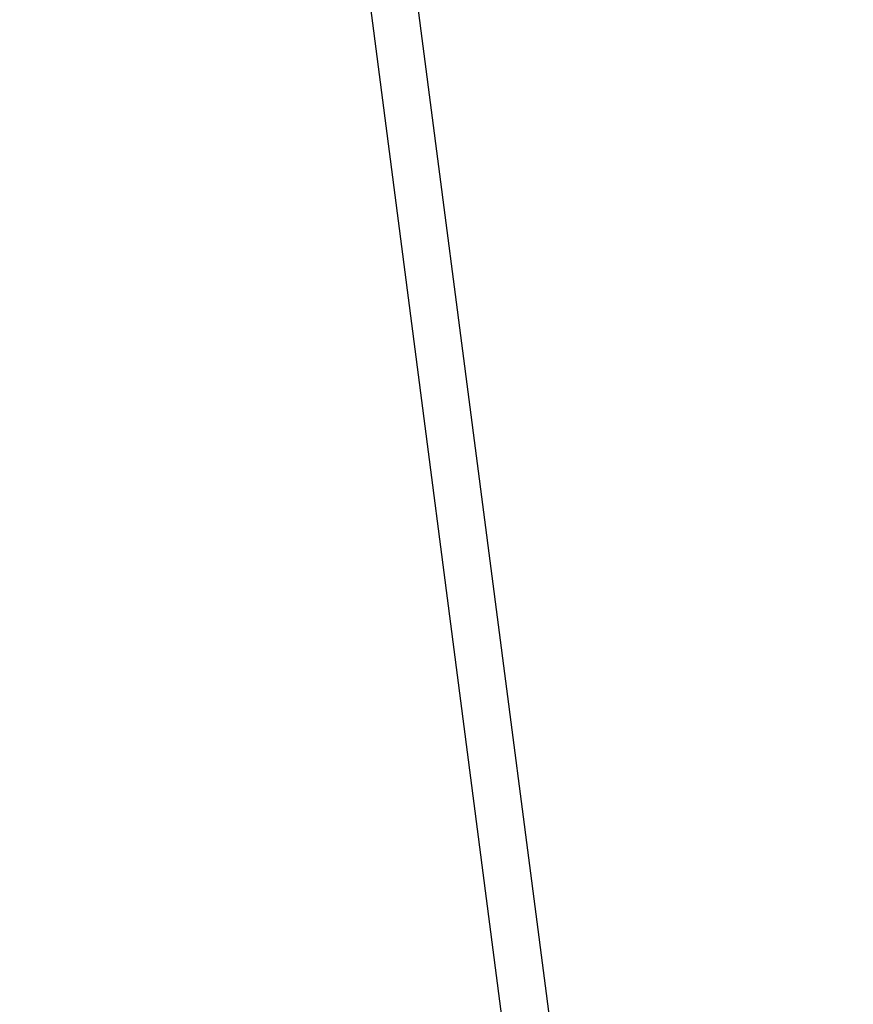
# Model space of a CAD drawing. Extents: x 445979 to 446615, y 447871 to 449065.
# Tile 26 of 47: x 445979 to 446067, y 448620 to 448724. Entities that reach past the tile are written whole.
import ezdxf

# ---------------------------------------------------------------- set-up
doc = ezdxf.new("R2010")
doc.units = 0
doc.header["$LTSCALE"] = 2
doc.header["$MEASUREMENT"] = 0
doc.linetypes.add('AUSGEZOGEN', pattern=[0])
doc.layers.get('0').update_dxf_attribs({"linetype": 'AUSGEZOGEN'})
for name, color, linetype in [('FBRTOP', 250, 'AUSGEZOGEN'), ('Planeinteilung', 250, 'CONTINUOUS'), ('RAHMEN', 7, 'AUSGEZOGEN')]:
    doc.layers.add(name, color=color, linetype=linetype)

# ---------------------------------------------------------------- blocks, each defined once
blk = doc.blocks.new('1135420')
blk.add_line((0, 0), (1135, 0))
at = {"layer": 'RAHMEN'}
blk.add_line((25, 5), (950, 5), dxfattribs=at)

msp = doc.modelspace()

# ---------------------------------------------------------------- linework, layer by layer
at = {"layer": 'FBRTOP', "const_width": 0.5}
for points in [[(446307.97, 448414.63, 0.000001), (446312.81, 448377.44, -0.000001), (446317.65, 448340.25)], [(446280.2, 448411.01, 0.000001), (446285.04, 448373.83, -0.000001), (446289.88, 448336.64)], [(446343.46, 448141.93, -0.000003), (446347.78, 448108.74, 0.000004)]]:
    msp.add_lwpolyline(points, format="xyb", dxfattribs=at)
at = {"layer": 'FBRTOP'}
msp.add_lwpolyline([(446298.19, 448239.42, 0.000002), (446300.71, 448220.06, -0.000009)], format="xyb", dxfattribs=at)

# ---------------------------------------------------------------- block references
at = {"layer": 'Planeinteilung', "linetype": 'Continuous', "rotation": 277.4163263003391}
msp.add_blockref('1135420', (445978.58, 449011.19), dxfattribs=at)

doc.saveas('drawing.dxf')
